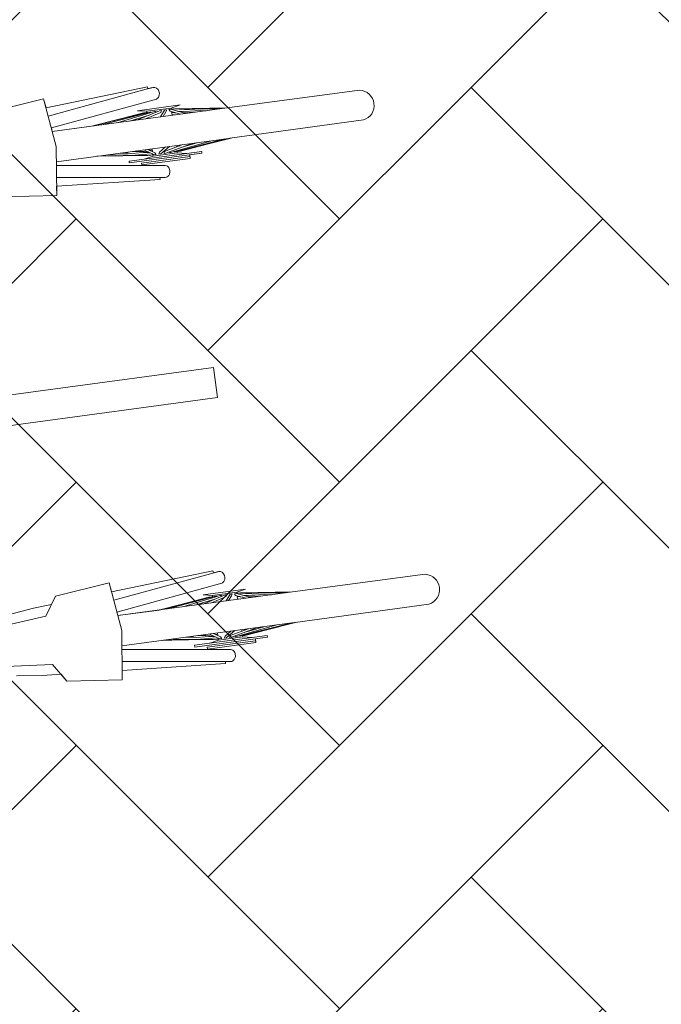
# Model space of a CAD drawing. Header units: metres. Extents: x 737835 to 905050, y 6570742 to 6590316.
# Tile 130 of 256: x 738021.57 to 738022.62, y 6590121.23 to 6590122.85. Entities that reach past the tile are written whole.
import ezdxf

# ---------------------------------------------------------------- set-up
doc = ezdxf.new("R2010")
doc.units = ezdxf.units.M
doc.header["$LTSCALE"] = 0.5
doc.layers.add('AS_jalgrattad', color=252, linetype='Continuous')
doc.layers.add('AS_mõõdud', color=7, linetype='Continuous', lineweight=0)
doc.layers.add('AS_sillutiskivi RG', color=9, linetype='Continuous', lineweight=0)
doc.styles.add('Style-Arial Narrow', font='ARIALN.TTF')
doc.dimstyles.new('ISO-25', dxfattribs={"dimtxt": 2.5, "dimasz": 2.5, "dimexe": 1.25, "dimexo": 0.625, "dimtad": 1, "dimdec": 1, "dimtxsty": 'Standard', "dimcen": 2.5, "dimadec": 0, "dimazin": 0, "dimtfac": 1, "dimtdec": 1, "dimtmove": 0, "dimatfit": 3, "dimfxl": 1, "dimarcsym": 0})

# ---------------------------------------------------------------- blocks, each defined once
blk = doc.blocks.new('A$C6b675ec8')
at = {"layer": 'AS_jalgrattad', "linetype": 'Continuous', "lineweight": 20, "ltscale": 100}
for p, q in [((1262.4, 5680.2), (1272.4, 5600.2)), ((1266, 5650.9), (1441, 5674.5)), ((1268.5, 5631.1), (1445.1, 5655)), ((1422.5, 5635.2), (1336.4, 5625.2)), ((1426.4, 5635.2), (1337.7, 5625.2)), ((1432, 5635.2), (1351.2, 5625.2)), ((1439.4, 5635.2), (1376.4, 5625.2)), ((1430, 5630.5), (1396.6, 5625.2)), ((1409.4, 5627.2), (1404.7, 5625.2)), ((1447.7, 5635.2), (1410.1, 5625.2)), ((1482.2, 5640.2), (1412.2, 5640.2)), ((1412.2, 5640.2), (1427.2, 5637.2)), ((1421.2, 5635.2), (1414, 5634.2)), ((1423, 5629.4), (1418.6, 5627.5)), ((1421.2, 5635.2), (1425.9, 5635.2)), ((1421.2, 5635.2), (1421.2, 5635.1)), ((1422.5, 5635.2), (1422.6, 5634.8)), ((1449.4, 5632.2), (1423, 5625.2)), ((1423.3, 5634.9), (1423.4, 5635.2)), ((1425.8, 5635.1), (1425.9, 5635.2)), ((1426.4, 5635.2), (1426.7, 5635.2)), ((1426.7, 5635.2), (1426.8, 5634.6)), ((1427.2, 5634.9), (1426.8, 5634.8)), ((1467.2, 5637.2), (1427.2, 5637.2)), ((1427.2, 5637.2), (1427.2, 5634.6)), ((1427.2, 5630.1), (1427.2, 5629.8)), ((1432, 5635.2), (1433.5, 5635.2)), ((1433.5, 5635.2), (1433.3, 5634.2)), ((1439.4, 5635.2), (1441.8, 5635.2)), ((1441.8, 5635.2), (1441.3, 5633.5)), ((1447.7, 5635.2), (1450.9, 5635.2)), ((1456, 5635.2), (1448.2, 5625.2)), ((1450.9, 5635.2), (1449.4, 5632.2)), ((1457.8, 5632.2), (1452.3, 5625.2)), ((1456, 5635.2), (1459.5, 5635.2)), ((1459.5, 5635.2), (1457.8, 5632.2)), ((1463.2, 5635.2), (1466.5, 5635.2)), ((1464.8, 5632.2), (1463.2, 5635.2)), ((1464.8, 5632.2), (1481, 5625.2)), ((1466.5, 5635.2), (1489.6, 5625.2)), ((1482.2, 5640.2), (1467.2, 5637.2)), ((1467.2, 5637.2), (1467.2, 5634.9)), ((1467.2, 5631.2), (1467.2, 5625.2)), ((1467.2, 5630.1), (1471.3, 5629.4)), ((1467.2, 5629.8), (1475.8, 5627.5)), ((1467.6, 5635.2), (1467.9, 5635.2)), ((1467.6, 5635.2), (1467.6, 5634.8)), ((1467.8, 5634.7), (1467.9, 5635.2)), ((1467.9, 5635.2), (1468.5, 5635.1)), ((1468.5, 5635.2), (1473.2, 5635.2)), ((1468.9, 5634.2), (1468.5, 5635.2)), ((1471.3, 5635.2), (1522.4, 5625.2)), ((1473.2, 5635.2), (1546.2, 5625.2)), ((1476.5, 5630.9), (1505.6, 5625.2)), ((1478.3, 5630.1), (1484.2, 5629.4)), ((1480.3, 5634.2), (1558, 5625.2)), ((1484.9, 5627.2), (1497.7, 5625.2)), ((1558, 5625.2), (1269.3, 5625.2)), ((1427.2, 5626.3), (1427.2, 5625.2)), ((1467.2, 5626.3), (1471.3, 5625.2)), ((1520.8, 5625.5), (1523.1, 5625.2)), ((1272.4, 5600.2), (1262.4, 5520.2)), ((1268.5, 5569.3), (1445.1, 5545.4)), ((1558, 5575.2), (1269.3, 5575.2)), ((1366.5, 5571.8), (1336.3, 5575.2)), ((1419.1, 5565.5), (1338.1, 5575.2)), ((1421.4, 5565.2), (1353.1, 5575.2)), ((1388, 5573.3), (1374.8, 5575.2)), ((1424, 5565.2), (1379.4, 5575.2)), ((1387.2, 5573.5), (1384.8, 5573.8)), ((1424.3, 5568.5), (1394.4, 5575.2)), ((1420.6, 5570.9), (1400.9, 5573.8)), ((1420.2, 5570.9), (1401.1, 5575.2)), ((1427.2, 5563.2), (1412.2, 5560.2)), ((1429.4, 5565.2), (1413.9, 5575.2)), ((1423.3, 5569.2), (1419.2, 5569.7)), ((1431.1, 5568.2), (1420.3, 5575.2)), ((1423.6, 5565.2), (1421.4, 5565.2)), ((1427.2, 5572.7), (1422.5, 5573.8)), ((1423.6, 5565.3), (1423.6, 5565.2)), ((1427, 5565.2), (1424, 5565.2)), ((1426, 5567.4), (1427, 5565.2)), ((1427.2, 5565.6), (1426.8, 5565.7)), ((1427.2, 5575.2), (1427.2, 5570.8)), ((1427.2, 5566.6), (1427.2, 5563.2)), ((1467.2, 5563.2), (1427.2, 5563.2)), ((1432.8, 5565.2), (1429.4, 5565.2)), ((1431.1, 5568.2), (1432.8, 5565.2)), ((1436.9, 5565.2), (1438.6, 5568.2)), ((1440.3, 5565.2), (1436.9, 5565.2)), ((1438.6, 5568.2), (1449.4, 5575.2)), ((1440.3, 5565.2), (1455.8, 5575.2)), ((1445.7, 5565.2), (1447.1, 5568.2)), ((1448.7, 5565.2), (1445.7, 5565.2)), ((1447.1, 5568.2), (1478.3, 5575.2)), ((1448.7, 5565.2), (1493.3, 5575.2)), ((1454.7, 5565.2), (1455.1, 5566.7)), ((1456.9, 5565.2), (1454.7, 5565.2)), ((1456.9, 5565.2), (1525.2, 5575.2)), ((1462.8, 5565.2), (1462.8, 5566.1)), ((1463.9, 5565.2), (1462.8, 5565.2)), ((1463.9, 5565.2), (1547.7, 5575.2)), ((1467.2, 5575.2), (1467.2, 5572.7)), ((1467.2, 5565.6), (1467.2, 5563.2)), ((1467.2, 5563.2), (1482.2, 5560.2)), ((1467.6, 5565.7), (1467.4, 5565.2)), ((1470.4, 5565.2), (1467.4, 5565.2)), ((1468.9, 5565.2), (1558, 5575.2)), ((1468.9, 5565.2), (1468.9, 5565.8)), ((1470.4, 5565.2), (1470.3, 5565.4)), ((1470.4, 5565.2), (1470.8, 5565.3)), ((1470.8, 5565.4), (1470.8, 5565.2)), ((1473, 5565.2), (1470.8, 5565.2)), ((1471.3, 5565.5), (1471.3, 5565.2)), ((1471.8, 5573.8), (1474.1, 5575.2)), ((1472.5, 5565.2), (1472.4, 5565.6)), ((1472.5, 5565.2), (1527.9, 5571.8)), ((1473, 5565.2), (1475.2, 5565.5)), ((1473, 5565.2), (1473, 5565.3)), ((1474.2, 5570.9), (1503.4, 5575.2)), ((1493.4, 5573.8), (1500, 5575.2)), ((1266, 5549.6), (1441, 5525.9)), ((1387.2, 5560.2), (1507.2, 5560.2)), ((1387.2, 5560.2), (1387.2, 5557.2)), ((1387.2, 5557.2), (1507.2, 5557.2)), ((1407.2, 5554.2), (1487.2, 5554.2)), ((1407.2, 5554.2), (1407.2, 5551.2)), ((1507.2, 5560.2), (1507.2, 5557.2)), ((1152.4, 4840.2), (1172.4, 4870.2)), ((1262.4, 4880.2), (1272.4, 4800.2)), ((1266, 4850.9), (1441, 4874.5)), ((1268.5, 4831.1), (1445.1, 4855)), ((1042.4, 4830.2), (1152.4, 4840.2)), ((1482.2, 4840.2), (1412.2, 4840.2)), ((1412.2, 4840.2), (1427.2, 4837.2)), ((1467.2, 4837.2), (1427.2, 4837.2)), ((1427.2, 4837.2), (1427.2, 4834.6)), ((1482.2, 4840.2), (1467.2, 4837.2)), ((1467.2, 4837.2), (1467.2, 4834.9)), ((1558, 4825.2), (1269.3, 4825.2)), ((1422.5, 4835.2), (1336.4, 4825.2)), ((1426.4, 4835.2), (1337.7, 4825.2)), ((1432, 4835.2), (1351.2, 4825.2)), ((1439.4, 4835.2), (1376.4, 4825.2)), ((1430, 4830.5), (1396.6, 4825.2)), ((1409.4, 4827.2), (1404.7, 4825.2)), ((1447.7, 4835.2), (1410.1, 4825.2)), ((1421.2, 4835.2), (1414, 4834.2)), ((1423, 4829.4), (1418.6, 4827.5)), ((1421.2, 4835.2), (1425.9, 4835.2)), ((1421.2, 4835.2), (1421.2, 4835.1)), ((1422.5, 4835.2), (1422.6, 4834.8)), ((1449.4, 4832.2), (1423, 4825.2)), ((1423.3, 4834.9), (1423.4, 4835.2)), ((1425.8, 4835.1), (1425.9, 4835.2)), ((1426.4, 4835.2), (1426.7, 4835.2)), ((1426.7, 4835.2), (1426.8, 4834.6)), ((1427.2, 4834.9), (1426.8, 4834.8)), ((1427.2, 4830.1), (1427.2, 4829.8)), ((1427.2, 4826.3), (1427.2, 4825.2)), ((1432, 4835.2), (1433.5, 4835.2)), ((1433.5, 4835.2), (1433.3, 4834.2)), ((1439.4, 4835.2), (1441.8, 4835.2)), ((1441.8, 4835.2), (1441.3, 4833.5)), ((1447.7, 4835.2), (1450.9, 4835.2)), ((1456, 4835.2), (1448.2, 4825.2)), ((1450.9, 4835.2), (1449.4, 4832.2)), ((1457.8, 4832.2), (1452.3, 4825.2)), ((1456, 4835.2), (1459.5, 4835.2)), ((1459.5, 4835.2), (1457.8, 4832.2)), ((1463.2, 4835.2), (1466.5, 4835.2)), ((1464.8, 4832.2), (1463.2, 4835.2)), ((1464.8, 4832.2), (1481, 4825.2)), ((1466.5, 4835.2), (1489.6, 4825.2)), ((1467.2, 4831.2), (1467.2, 4825.2)), ((1467.2, 4830.1), (1471.3, 4829.4)), ((1467.2, 4829.8), (1475.8, 4827.5)), ((1467.2, 4826.3), (1471.3, 4825.2)), ((1467.6, 4835.2), (1467.9, 4835.2)), ((1467.6, 4835.2), (1467.6, 4834.8)), ((1467.8, 4834.7), (1467.9, 4835.2)), ((1467.9, 4835.2), (1468.5, 4835.1)), ((1468.5, 4835.2), (1473.2, 4835.2)), ((1468.9, 4834.2), (1468.5, 4835.2)), ((1471.3, 4835.2), (1522.4, 4825.2)), ((1473.2, 4835.2), (1546.2, 4825.2)), ((1476.5, 4830.9), (1505.6, 4825.2)), ((1478.3, 4830.1), (1484.2, 4829.4)), ((1480.3, 4834.2), (1558, 4825.2)), ((1484.9, 4827.2), (1497.7, 4825.2)), ((1520.8, 4825.5), (1523.1, 4825.2)), ((1272.4, 4800.2), (1262.4, 4720.2)), ((1558, 4775.2), (1269.3, 4775.2)), ((1366.5, 4771.8), (1336.3, 4775.2)), ((1419.1, 4765.5), (1338.1, 4775.2)), ((1421.4, 4765.2), (1353.1, 4775.2)), ((1388, 4773.3), (1374.8, 4775.2)), ((1424, 4765.2), (1379.4, 4775.2)), ((1387.2, 4773.5), (1384.8, 4773.8)), ((1424.3, 4768.5), (1394.4, 4775.2)), ((1420.6, 4770.9), (1400.9, 4773.8)), ((1420.2, 4770.9), (1401.1, 4775.2)), ((1429.4, 4765.2), (1413.9, 4775.2)), ((1431.1, 4768.2), (1420.3, 4775.2)), ((1427.2, 4772.7), (1422.5, 4773.8)), ((1427.2, 4775.2), (1427.2, 4770.8)), ((1438.6, 4768.2), (1449.4, 4775.2)), ((1440.3, 4765.2), (1455.8, 4775.2)), ((1447.1, 4768.2), (1478.3, 4775.2)), ((1448.7, 4765.2), (1493.3, 4775.2)), ((1456.9, 4765.2), (1525.2, 4775.2)), ((1463.9, 4765.2), (1547.7, 4775.2)), ((1467.2, 4775.2), (1467.2, 4772.7)), ((1468.9, 4765.2), (1558, 4775.2)), ((1471.8, 4773.8), (1474.1, 4775.2)), ((1474.2, 4770.9), (1503.4, 4775.2)), ((1493.4, 4773.8), (1500, 4775.2)), ((1152.4, 4760.2), (1042.4, 4770.2)), ((1172.4, 4730.2), (1152.4, 4760.2)), ((1268.5, 4769.3), (1445.1, 4745.4)), ((1387.2, 4760.2), (1507.2, 4760.2)), ((1387.2, 4760.2), (1387.2, 4757.2)), ((1387.2, 4757.2), (1507.2, 4757.2)), ((1427.2, 4763.2), (1412.2, 4760.2)), ((1423.3, 4769.2), (1419.2, 4769.7)), ((1423.6, 4765.2), (1421.4, 4765.2)), ((1423.6, 4765.3), (1423.6, 4765.2)), ((1427, 4765.2), (1424, 4765.2)), ((1426, 4767.4), (1427, 4765.2)), ((1427.2, 4765.6), (1426.8, 4765.7)), ((1427.2, 4766.6), (1427.2, 4763.2)), ((1467.2, 4763.2), (1427.2, 4763.2)), ((1432.8, 4765.2), (1429.4, 4765.2)), ((1431.1, 4768.2), (1432.8, 4765.2)), ((1436.9, 4765.2), (1438.6, 4768.2)), ((1440.3, 4765.2), (1436.9, 4765.2)), ((1445.7, 4765.2), (1447.1, 4768.2)), ((1448.7, 4765.2), (1445.7, 4765.2)), ((1454.7, 4765.2), (1455.1, 4766.7)), ((1456.9, 4765.2), (1454.7, 4765.2)), ((1462.8, 4765.2), (1462.8, 4766.1)), ((1463.9, 4765.2), (1462.8, 4765.2)), ((1467.2, 4765.6), (1467.2, 4763.2)), ((1467.2, 4763.2), (1482.2, 4760.2)), ((1467.6, 4765.7), (1467.4, 4765.2)), ((1470.4, 4765.2), (1467.4, 4765.2)), ((1468.9, 4765.2), (1468.9, 4765.8)), ((1470.4, 4765.2), (1470.3, 4765.4)), ((1470.4, 4765.2), (1470.8, 4765.3)), ((1470.8, 4765.4), (1470.8, 4765.2)), ((1473, 4765.2), (1470.8, 4765.2)), ((1471.3, 4765.5), (1471.3, 4765.2)), ((1472.5, 4765.2), (1472.4, 4765.6)), ((1472.5, 4765.2), (1527.9, 4771.8)), ((1473, 4765.2), (1475.2, 4765.5)), ((1473, 4765.2), (1473, 4765.3)), ((1507.2, 4760.2), (1507.2, 4757.2)), ((1266, 4749.6), (1441, 4725.9)), ((1407.2, 4754.2), (1487.2, 4754.2)), ((1407.2, 4754.2), (1407.2, 4751.2))]:
    blk.add_line(p, q, dxfattribs=at)
at = {"layer": 'AS_jalgrattad', "linetype": 'Continuous', "lineweight": 20, "ltscale": 100, "flags": 128}
for points in [[(1172.4, 5670.2), (1262.4, 5680.2), (1264.3, 5665), (1433.4, 5676.9), (1433.6, 5673.6), (1442.4, 5674.7), (1445.3, 5674.2), (1447.9, 5672.6), (1449.9, 5670), (1451, 5667), (1451.3, 5663.8), (1450.7, 5660.6), (1448.8, 5657.3), (1446.4, 5655.5), (1445.1, 5655), (1268.5, 5631.1), (1269.3, 5625.2), (1337.7, 5625.2), (1421.2, 5635.2), (1426.7, 5635.2), (1426.8, 5634.8), (1427.2, 5634.9), (1427.2, 5637.2), (1412.2, 5640.2), (1482.2, 5640.2), (1467.2, 5637.2), (1467.2, 5634.9), (1467.6, 5634.8), (1467.6, 5635.2), (1473.2, 5635.2), (1558, 5625.2), (1776.8, 5624.8, -0.8358), (1776.4, 5575.6), (1555.5, 5575.2), (1473, 5565.2), (1467.4, 5565.2), (1467.6, 5565.7), (1467.2, 5565.6), (1467.2, 5563.2), (1482.2, 5560.2), (1507.2, 5560.2), (1507.2, 5557.2), (1487.2, 5557.2), (1487.2, 5551.2), (1407.2, 5551.2), (1407.1, 5550.6), (1445.1, 5545.4), (1446.8, 5544.7), (1448.3, 5543.7), (1449.3, 5542.5), (1450.2, 5541.2), (1450.8, 5539.7), (1451.2, 5538), (1451.3, 5536.3), (1451.2, 5534.6), (1450.9, 5532.9), (1450.3, 5531.3), (1449.9, 5530.5), (1448.5, 5528.5), (1447.3, 5527.4), (1445.8, 5526.5), (1444.2, 5525.9), (1442.4, 5525.7), (1433.6, 5526.9), (1433.4, 5523.6), (1264.3, 5535.4), (1262.4, 5520.2), (1172.4, 5530.2)], [(1091.5, 4850.7), (1134.1, 4855.9), (1164.3, 4858), (1172.4, 4870.2), (1262.4, 4880.2), (1264.3, 4865), (1433.4, 4876.9), (1433.6, 4873.6), (1442.4, 4874.7), (1445.3, 4874.2), (1447.9, 4872.6), (1449.9, 4870), (1451, 4867), (1451.3, 4863.8), (1450.7, 4860.6), (1448.8, 4857.3), (1446.4, 4855.5), (1445.1, 4855), (1268.5, 4831.1), (1269.3, 4825.2), (1337.7, 4825.2), (1421.2, 4835.2), (1426.7, 4835.2), (1426.8, 4834.8), (1427.2, 4834.9), (1427.2, 4837.2), (1412.2, 4840.2), (1482.2, 4840.2), (1467.2, 4837.2), (1467.2, 4834.9), (1467.6, 4834.8), (1467.6, 4835.2), (1473.2, 4835.2), (1558, 4825.2), (1776.8, 4824.8, -0.8358), (1776.4, 4775.6), (1555.5, 4775.2), (1473, 4765.2), (1467.4, 4765.2), (1467.6, 4765.7), (1467.2, 4765.6), (1467.2, 4763.2), (1482.2, 4760.2), (1507.2, 4760.2), (1507.2, 4757.2), (1487.2, 4757.2), (1487.2, 4751.2), (1407.2, 4751.2), (1407.1, 4750.6), (1445.1, 4745.4), (1446.8, 4744.7), (1448.3, 4743.7), (1449.3, 4742.5), (1450.2, 4741.2), (1450.8, 4739.7), (1451.2, 4738), (1451.3, 4736.3), (1451.2, 4734.6), (1450.9, 4732.9), (1450.3, 4731.3), (1449.9, 4730.5), (1448.5, 4728.5), (1447.3, 4727.4), (1445.8, 4726.5), (1444.2, 4725.9), (1442.4, 4725.7), (1433.6, 4726.9), (1433.4, 4723.6), (1264.3, 4735.4), (1262.4, 4720.2), (1172.4, 4730.2), (1164.3, 4742.4), (1134.1, 4744.5), (1091.5, 4749.7)]]:
    blk.add_lwpolyline(points, format="xyb", dxfattribs=at)
blk = doc.blocks.new('*D84')
at = {"layer": 'AS_mõõdud', "color": 0, "lineweight": -2, "transparency": 16777216}
for p, q in [((738003.5864, 6590244.8915), (738005.5275, 6590245.154)), ((738004.6437, 6590244.2272), (738022.8644, 6590109.487)), ((738022.0215, 6590108.5657), (738023.9626, 6590108.8282))]:
    blk.add_line(p, q, dxfattribs=at)
at = {"layer": 'AS_mõõdud', "color": 0, "transparency": 16777216}
for points in [[(738004.7758, 6590244.245), (738004.5116, 6590244.2093), (738004.5365, 6590245.02)], [(738022.9965, 6590109.5048), (738022.7323, 6590109.4691), (738022.9716, 6590108.6942)]]:
    blk.add_solid(points, dxfattribs=at)
at = {"layer": 'Defpoints', "color": 0, "transparency": 16777216}
for p in [(738003.2891, 6590244.8513), (738022.9716, 6590108.6942), (738021.7242, 6590108.5255)]:
    blk.add_point(p, dxfattribs=at)
at = {"layer": 'AS_mõõdud', "color": 0, "transparency": 16777216, "insert": (738014.4882, 6590176.9564), "char_height": 1, "attachment_point": 5, "rotation": 277.7013, "style": 'Style-Arial Narrow'}
blk.add_mtext('{\\fArial Narrow|b0|i0|c186|p39;pikkus }137,6m', dxfattribs=at)

msp = doc.modelspace()

# ---------------------------------------------------------------- hatches: boundary and pattern name
at = {"layer": 'AS_sillutiskivi RG'}
h = msp.add_hatch(dxfattribs=at)
h.set_pattern_fill('AR-HBONE', color=256, scale=0.003)
edge = h.paths.add_edge_path()
edge.add_line((737983.4831, 6590103.3519), (737979.074, 6590135.9556))
edge.add_line((737979.074, 6590135.9556), (737979.0869, 6590135.9573))
edge.add_line((737979.0869, 6590135.9573), (737977.7842, 6590145.5906))
edge.add_line((737977.7842, 6590145.5906), (737983.7885, 6590146.4026))
edge.add_line((737983.7885, 6590146.4026), (737980.9769, 6590167.179))
edge.add_line((737980.9769, 6590167.179), (737978.9903, 6590166.9411))
edge.add_line((737978.9903, 6590166.9411), (737980.2469, 6590157.6495))
edge.add_arc((737977.2676, 6590157.2476), 3.0062, -31.36, 7.6818, ccw=False)
edge.add_line((737979.8347, 6590155.6832), (737976.8189, 6590150.4909))
edge.add_arc((737975.5218, 6590151.2442), 1.5, 187.7015, 329.851, ccw=False)
edge.add_line((737974.0353, 6590151.0432), (737972.7645, 6590160.4403))
edge.add_arc((737975.7375, 6590160.8423), 3, 149.5332, 187.7015, ccw=False)
edge.add_line((737973.1517, 6590162.3635), (737976.1705, 6590167.4952))
edge.add_arc((737977.4787, 6590166.7004), 1.5307, 9.0476, 148.7195, ccw=False)
edge.add_line((737978.9903, 6590166.9411), (737980.9769, 6590167.179))
edge.add_line((737980.9769, 6590167.179), (737979.0776, 6590181.2231))
edge.add_line((737979.0776, 6590181.2231), (737976.4692, 6590180.88))
edge.add_arc((737961.7924, 6590184.6366), 15.15, 329.53325, 345.64327, ccw=False)
edge.add_line((737974.8505, 6590176.955), (737968.8776, 6590166.797))
edge.add_line((737968.8776, 6590166.797), (737971.5396, 6590147.1121))
edge.add_arc((737968.5667, 6590146.7101), 3, -30.149, 7.7015, ccw=False)
edge.add_line((737971.1608, 6590145.2033), (737965.9949, 6590136.3091))
edge.add_line((737965.9949, 6590136.3091), (737966.6562, 6590131.4747))
edge.add_line((737966.6562, 6590131.4747), (737973.9909, 6590124.2812))
edge.add_arc((737971.8903, 6590122.1394), 3, 7.7059, 45.5564, ccw=False)
edge.add_line((737974.8632, 6590122.5417), (737975.8293, 6590115.3976))
edge.add_arc((737969.8834, 6590114.5935), 6, -30.46675, 7.7015, ccw=False)
edge.add_line((737975.055, 6590111.5513), (737970.4519, 6590103.7279))
edge.add_line((737970.4519, 6590103.7279), (737963.3687, 6590102.7698))
edge.add_line((737963.3687, 6590102.7698), (737963.4853, 6590101.9036))
edge.add_line((737963.4853, 6590101.9036), (737964.26, 6590096.15))
edge.add_line((737964.26, 6590096.15), (737968.0449, 6590096.6769))
edge.add_line((737968.0449, 6590096.6769), (738030.6108, 6590105.3769))
edge.add_line((738030.6108, 6590105.3769), (738029.7403, 6590111.6835))
edge.add_arc((738027.7647, 6590111.4207), 1.993, -82.4541, 7.5781, ccw=False)
edge.add_line((738028.0265, 6590109.445), (738027.6517, 6590109.3943))
edge.add_line((738027.6517, 6590109.3943), (738021.7249, 6590108.5239))
edge.add_line((738021.7249, 6590108.5239), (737983.4831, 6590103.3519))
edge = h.paths.add_edge_path(flags=16)
edge.add_arc((737977.2594, 6590103.7308), 2.25, 0, 360)
h = msp.add_hatch(dxfattribs=at)
h.set_pattern_fill('AR-HBONE', color=256, scale=0.003)
edge = h.paths.add_edge_path()
edge.add_line((738017.2914, 6590141.2937), (738023.7939, 6590142.173))
edge.add_arc((738023.526, 6590144.155), 2, 277.6998, 366.5438)
edge.add_line((738025.5129, 6590144.3829), (738026.4036, 6590137.468))
edge.add_arc((738024.4201, 6590137.2122), 2, 7.3479, 97.6998)
edge.add_line((738024.1521, 6590139.1942), (738023.6314, 6590139.1238))
edge.add_arc((738023.8994, 6590137.1418), 2, 97.6998, 187.7015)
edge.add_line((738021.9174, 6590136.8738), (738025.4017, 6590111.1082))
edge.add_arc((738027.3837, 6590111.3763), 2, 187.7015, 277.7015)
edge.add_line((738027.6517, 6590109.3943), (738021.7251, 6590108.5229))
edge.add_line((738021.7251, 6590108.5229), (738017.6954, 6590138.3207))
edge.add_line((738017.6954, 6590138.3207), (738017.2914, 6590141.2937))
edge = h.paths.add_edge_path(flags=16)
edge.add_line((738017.9469, 6590140.3682), (738024.1521, 6590139.1942))
edge.add_line((738024.1521, 6590139.1942), (738025.2427, 6590139.3107))

# ---------------------------------------------------------------- linework, layer by layer
at = {"layer": 'AS_jalgrattad', "color": 7, "linetype": 'Continuous', "lineweight": 20, "ltscale": 100}
msp.add_lwpolyline([(738020.8929, 6590122.1421), (738020.8996, 6590122.0926), (738021.8906, 6590122.2266), (738021.8839, 6590122.2761), (738020.8929, 6590122.1421)], dxfattribs=at)

# ---------------------------------------------------------------- block references
at = {"layer": 'AS_jalgrattad', "xscale": 0.001, "yscale": 0.001, "zscale": 0.001, "rotation": 7.701504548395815}
msp.add_blockref('A$C6b675ec8', (738021.1161, 6590116.9178), dxfattribs=at)

# ---------------------------------------------------------------- dimensions: what is measured, and where the dimension line sits
at = {"layer": 'AS_mõõdud'}
dim = msp.add_aligned_dim(p1=(738003.2891, 6590244.8513), p2=(738021.7242, 6590108.5255), distance=1.2588, text='{\\fArial Narrow|b0|i0|c186|p39;pikkus }<>m', dimstyle='ISO-25', override={"dimtxt": 1, "dimasz": 0.8, "dimexe": 1, "dimexo": 0.3, "dimgap": 0.1, "dimtxsty": 'Style-Arial Narrow', "dimtmove": 1}, dxfattribs=at)
dim.commit()
dim.dimension.update_dxf_attribs({"geometry": '*D84', "text_midpoint": (738014.4882, 6590176.9564)})

doc.saveas('drawing.dxf')
